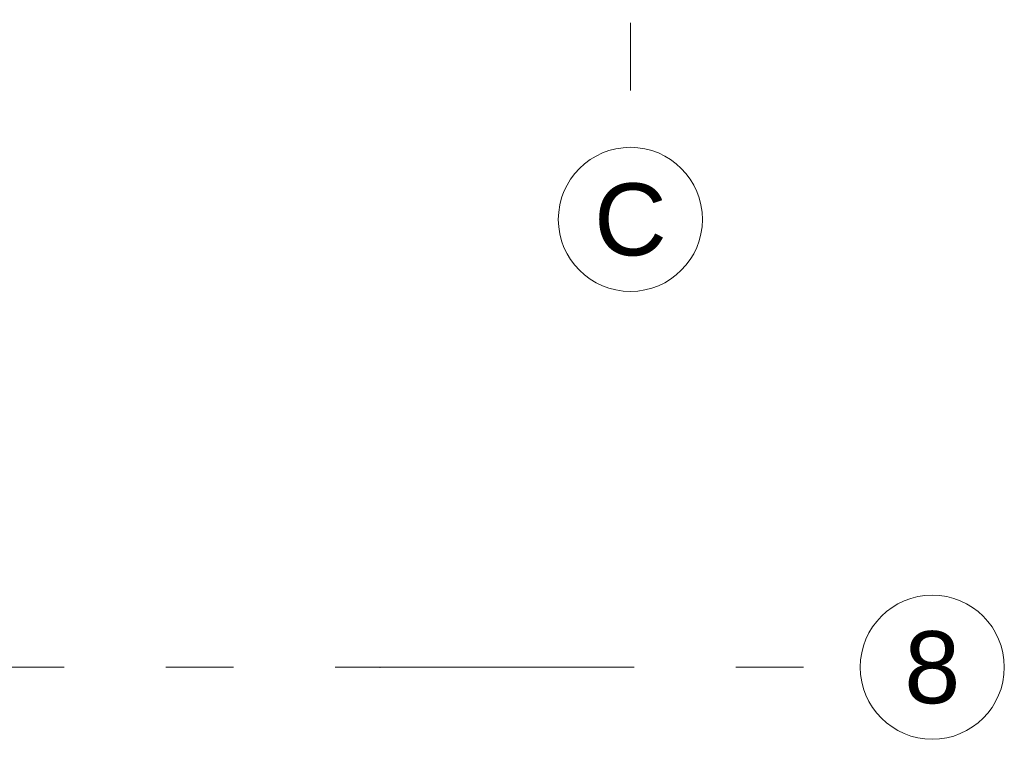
# Model space of a CAD drawing. Header units: millimetres. Extents: x -70269 to 35056, y -51814 to 48966.
# Tile 211 of 220: x -28812 to -26761, y 26630 to 28129. Entities that reach past the tile are written whole.
import ezdxf
from ezdxf.enums import TextEntityAlignment as Align

# ---------------------------------------------------------------- set-up
doc = ezdxf.new("R2010")
doc.units = ezdxf.units.MM
doc.linetypes.add('Przerywana podwójnie', pattern=[109.361107, 52.916665, -21.166666, 14.111111, -21.166666])
doc.layers.add('410-K Osie główne_Nr_pióra__11', color=7, linetype='Continuous', lineweight=0)
doc.layers.add('XREF', color=8, linetype='Continuous', lineweight=9)
doc.layers.add('410-K Osie główne_Nr_pióra__95', color=7, linetype='Continuous', lineweight=20, true_color=0x7c7c7c)
doc.styles.add('STYL_AUTOMATYCZNY_1', font='arial.ttf')

# ---------------------------------------------------------------- blocks, each defined once
blk = doc.blocks.new('parter 2025.10.15')
at = {"layer": '410-K Osie główne_Nr_pióra__95', "color": 8, "linetype": 'Przerywana podwójnie', "lineweight": 5}
for p, q in [((1092.06, 2342.05), (1092.06, 2242.05)), ((-63, 2133.81), (1039.92, 2133.81)), ((1039.92, 2133.81), (1139.92, 2133.81))]:
    blk.add_line(p, q, dxfattribs=at)
at = {"layer": '410-K Osie główne_Nr_pióra__95', "color": 8, "linetype": 'Continuous', "lineweight": 5}
for centre in [(1092.06, 2227.05), (1154.92, 2133.81)]:
    blk.add_circle(centre, 15, dxfattribs=at)
at = {"layer": '410-K Osie główne_Nr_pióra__95', "color": 8, "linetype": 'Przerywana podwójnie', "lineweight": 5}
blk.add_point((1039.92, 2133.81), dxfattribs=at)
blk.add_point((1039.92, 2133.81), dxfattribs=at)
at = {"layer": '410-K Osie główne_Nr_pióra__11', "color": 8, "lineweight": 5, "style": 'STYL_AUTOMATYCZNY_1'}
for s, p in [('C', (1092.06, 2234.55)), ('8', (1154.92, 2141.31))]:
    blk.add_text(s, height=15, dxfattribs=at).set_placement(p, align=Align.TOP_CENTER)

msp = doc.modelspace()

# ---------------------------------------------------------------- block references
at = {"layer": 'XREF', "xscale": 10, "yscale": 10, "zscale": 10}
msp.add_blockref('parter 2025.10.15', (-38460.6, 5442.3), dxfattribs=at)

doc.saveas('drawing.dxf')
